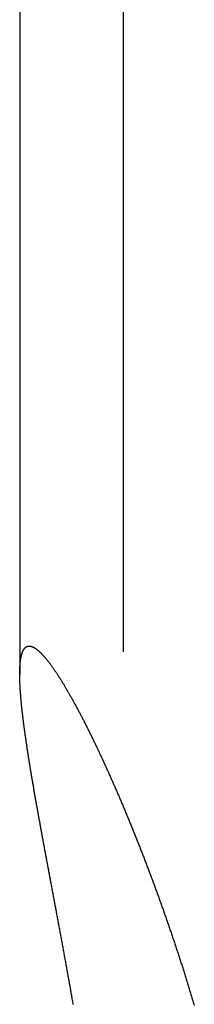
# Model space of a CAD drawing. Extents: x 668 to 3164, y 1007 to 2724.
# Tile 64 of 152: x 2067 to 2095, y 1936 to 2095. Entities that reach past the tile are written whole.
import ezdxf

# ---------------------------------------------------------------- set-up
doc = ezdxf.new("R2010")
doc.units = 0
doc.layers.add('KF_GRAVIS_12_LEFT', color=7, linetype='CONTINUOUS')

# ---------------------------------------------------------------- blocks, each defined once
blk = doc.blocks.new('KF_GRAVIS_12_LEFT')
at = {"layer": 'KF_GRAVIS_12_LEFT'}
for p, q in [((-170.65363, -9), (-170.65363, -253.51922)), ((-154.00539, -260.3206), (-154.00539, -9)), ((-170.65363, -253.51922), (-170.65363, -263.9138))]:
    blk.add_line(p, q, dxfattribs=at)
for points in [[(-162.057, -317.075, 0), (-162.088, -316.896, 0), (-162.119, -316.716, 0), (-162.151, -316.536, 0), (-162.182, -316.356, 0), (-162.213, -316.176, 0), (-162.245, -315.996, 0), (-162.276, -315.816, 0), (-162.308, -315.636, 0), (-162.34, -315.456, 0), (-162.371, -315.275, 0), (-162.403, -315.095, 0), (-162.435, -314.914, 0), (-162.467, -314.734, 0), (-162.499, -314.553, 0), (-162.531, -314.372, 0), (-162.563, -314.191, 0), (-162.595, -314.01, 0), (-162.627, -313.829, 0), (-162.659, -313.648, 0), (-162.691, -313.467, 0), (-162.723, -313.286, 0), (-162.756, -313.105, 0), (-162.788, -312.924, 0), (-162.82, -312.742, 0), (-162.853, -312.561, 0), (-162.885, -312.38, 0), (-162.918, -312.198, 0), (-162.95, -312.017, 0), (-162.983, -311.835, 0), (-163.016, -311.654, 0), (-163.048, -311.472, 0), (-163.081, -311.291, 0), (-163.114, -311.109, 0), (-163.146, -310.928, 0), (-163.179, -310.746, 0), (-163.212, -310.564, 0), (-163.245, -310.383, 0), (-163.278, -310.201, 0), (-163.311, -310.019, 0), (-163.344, -309.838, 0), (-163.377, -309.656, 0), (-163.41, -309.474, 0), (-163.443, -309.293, 0), (-163.476, -309.111, 0), (-163.509, -308.93, 0), (-163.542, -308.748, 0), (-163.575, -308.566, 0), (-163.608, -308.385, 0), (-163.642, -308.203, 0), (-163.675, -308.022, 0), (-163.708, -307.84, 0), (-163.741, -307.659, 0), (-163.775, -307.477, 0), (-163.808, -307.296, 0), (-163.841, -307.114, 0), (-163.875, -306.933, 0), (-163.908, -306.752, 0), (-163.941, -306.57, 0), (-163.975, -306.389, 0), (-164.008, -306.208, 0), (-164.041, -306.027, 0), (-164.075, -305.846, 0), (-164.108, -305.665, 0), (-164.142, -305.484, 0), (-164.175, -305.303, 0), (-164.208, -305.122, 0), (-164.242, -304.941, 0), (-164.275, -304.761, 0), (-164.309, -304.58, 0), (-164.342, -304.399, 0), (-164.376, -304.219, 0), (-164.409, -304.038, 0), (-164.442, -303.858, 0), (-164.476, -303.678, 0), (-164.509, -303.498, 0), (-164.543, -303.318, 0), (-164.576, -303.138, 0), (-164.61, -302.958, 0), (-164.643, -302.778, 0), (-164.677, -302.598, 0), (-164.71, -302.419, 0), (-164.743, -302.239, 0), (-164.777, -302.06, 0), (-164.81, -301.881, 0), (-164.843, -301.702, 0), (-164.877, -301.523, 0), (-164.91, -301.344, 0), (-164.944, -301.165, 0), (-164.977, -300.986, 0), (-165.01, -300.808, 0), (-165.043, -300.629, 0), (-165.077, -300.451, 0), (-165.11, -300.273, 0), (-165.143, -300.095, 0), (-165.176, -299.917, 0), (-165.21, -299.739, 0), (-165.243, -299.562, 0), (-165.276, -299.384, 0), (-165.309, -299.207, 0), (-165.342, -299.03, 0), (-165.375, -298.853, 0), (-165.408, -298.676, 0), (-165.441, -298.499, 0), (-165.474, -298.323, 0), (-165.507, -298.146, 0), (-165.54, -297.97, 0), (-165.573, -297.794, 0), (-165.606, -297.618, 0), (-165.639, -297.443, 0), (-165.672, -297.267, 0), (-165.704, -297.092, 0), (-165.737, -296.916, 0), (-165.77, -296.741, 0), (-165.802, -296.567, 0), (-165.835, -296.392, 0), (-165.868, -296.218, 0), (-165.9, -296.043, 0), (-165.933, -295.869, 0), (-165.965, -295.695, 0), (-165.997, -295.522, 0), (-166.03, -295.348, 0), (-166.062, -295.175, 0), (-166.094, -295.002, 0), (-166.127, -294.829, 0), (-166.159, -294.657, 0), (-166.191, -294.484, 0), (-166.223, -294.312, 0), (-166.255, -294.14, 0), (-166.287, -293.968, 0), (-166.319, -293.797, 0), (-166.351, -293.625, 0), (-166.383, -293.454, 0), (-166.414, -293.283, 0), (-166.446, -293.113, 0), (-166.478, -292.942, 0), (-166.509, -292.772, 0), (-166.541, -292.602, 0), (-166.572, -292.432, 0), (-166.604, -292.263, 0), (-166.635, -292.094, 0), (-166.666, -291.925, 0), (-166.697, -291.756, 0), (-166.729, -291.588, 0), (-166.76, -291.419, 0), (-166.791, -291.252, 0), (-166.822, -291.084, 0), (-166.852, -290.916, 0), (-166.883, -290.749, 0), (-166.914, -290.582, 0), (-166.945, -290.416, 0), (-166.975, -290.249, 0), (-167.006, -290.083, 0), (-167.036, -289.917, 0), (-167.067, -289.752, 0), (-167.097, -289.587, 0), (-167.127, -289.422, 0), (-167.157, -289.257, 0), (-167.187, -289.093, 0), (-167.217, -288.929, 0), (-167.247, -288.765, 0), (-167.277, -288.601, 0), (-167.307, -288.438, 0), (-167.336, -288.275, 0), (-167.366, -288.113, 0), (-167.395, -287.95, 0), (-167.425, -287.788, 0), (-167.454, -287.627, 0), (-167.483, -287.465, 0), (-167.512, -287.304, 0), (-167.541, -287.143, 0), (-167.57, -286.983, 0), (-167.599, -286.823, 0), (-167.628, -286.663, 0), (-167.657, -286.504, 0), (-167.685, -286.344, 0), (-167.714, -286.186, 0), (-167.742, -286.027, 0), (-167.77, -285.869, 0), (-167.799, -285.711, 0), (-167.827, -285.554, 0), (-167.855, -285.397, 0), (-167.883, -285.24, 0), (-167.91, -285.083, 0), (-167.938, -284.927, 0), (-167.966, -284.771, 0), (-167.993, -284.616, 0), (-168.021, -284.461, 0), (-168.048, -284.306, 0), (-168.075, -284.152, 0), (-168.102, -283.998, 0), (-168.129, -283.844, 0), (-168.156, -283.691, 0), (-168.183, -283.538, 0), (-168.209, -283.386, 0), (-168.236, -283.233, 0), (-168.262, -283.082, 0), (-168.289, -282.93, 0), (-168.315, -282.779, 0), (-168.341, -282.628, 0), (-168.367, -282.478, 0), (-168.393, -282.328, 0), (-168.418, -282.179, 0), (-168.444, -282.029, 0), (-168.47, -281.881, 0), (-168.495, -281.732, 0), (-168.52, -281.584, 0), (-168.545, -281.437, 0), (-168.57, -281.29, 0), (-168.595, -281.143, 0), (-168.62, -280.996, 0), (-168.645, -280.85, 0), (-168.669, -280.705, 0), (-168.694, -280.56, 0), (-168.718, -280.415, 0), (-168.742, -280.27, 0), (-168.766, -280.126, 0), (-168.79, -279.983, 0), (-168.814, -279.84, 0), (-168.838, -279.697, 0), (-168.861, -279.555, 0), (-168.884, -279.413, 0), (-168.908, -279.272, 0), (-168.931, -279.131, 0), (-168.954, -278.99, 0), (-168.977, -278.85, 0), (-169, -278.709, 0), (-169.022, -278.569, 0), (-169.045, -278.429, 0), (-169.068, -278.289, 0), (-169.09, -278.149, 0), (-169.113, -278.009, 0), (-169.135, -277.869, 0), (-169.157, -277.729, 0), (-169.179, -277.589, 0), (-169.202, -277.449, 0), (-169.224, -277.309, 0), (-169.246, -277.17, 0), (-169.267, -277.03, 0), (-169.289, -276.891, 0), (-169.311, -276.751, 0), (-169.332, -276.612, 0), (-169.354, -276.473, 0), (-169.375, -276.334, 0), (-169.397, -276.195, 0), (-169.418, -276.057, 0), (-169.439, -275.918, 0), (-169.46, -275.78, 0), (-169.481, -275.642, 0), (-169.501, -275.504, 0), (-169.522, -275.366, 0), (-169.542, -275.228, 0), (-169.563, -275.091, 0), (-169.583, -274.954, 0), (-169.603, -274.817, 0), (-169.623, -274.68, 0), (-169.643, -274.543, 0), (-169.663, -274.407, 0), (-169.682, -274.271, 0), (-169.702, -274.135, 0), (-169.721, -273.999, 0), (-169.74, -273.864, 0), (-169.759, -273.729, 0), (-169.778, -273.594, 0), (-169.797, -273.459, 0), (-169.816, -273.325, 0), (-169.834, -273.191, 0), (-169.852, -273.057, 0), (-169.871, -272.924, 0), (-169.889, -272.79, 0), (-169.907, -272.658, 0), (-169.924, -272.525, 0), (-169.942, -272.393, 0), (-169.959, -272.261, 0), (-169.976, -272.13, 0), (-169.993, -271.998, 0), (-170.01, -271.868, 0), (-170.027, -271.737, 0), (-170.043, -271.607, 0), (-170.06, -271.477, 0), (-170.076, -271.348, 0), (-170.092, -271.219, 0), (-170.108, -271.09, 0), (-170.123, -270.962, 0), (-170.139, -270.835, 0), (-170.154, -270.707, 0), (-170.169, -270.58, 0), (-170.184, -270.454, 0), (-170.199, -270.328, 0), (-170.213, -270.202, 0), (-170.227, -270.077, 0), (-170.241, -269.952, 0), (-170.255, -269.828, 0), (-170.269, -269.704, 0), (-170.282, -269.581, 0), (-170.296, -269.458, 0), (-170.309, -269.335, 0), (-170.322, -269.213, 0), (-170.334, -269.092, 0), (-170.347, -268.971, 0), (-170.359, -268.85, 0), (-170.371, -268.73, 0), (-170.382, -268.611, 0), (-170.394, -268.492, 0), (-170.405, -268.374, 0), (-170.416, -268.256, 0), (-170.427, -268.138, 0), (-170.438, -268.022, 0), (-170.448, -267.905, 0), (-170.458, -267.79, 0), (-170.468, -267.675, 0), (-170.478, -267.56, 0), (-170.487, -267.446, 0), (-170.497, -267.333, 0), (-170.506, -267.22, 0), (-170.514, -267.107, 0), (-170.523, -266.996, 0), (-170.531, -266.885, 0), (-170.539, -266.774, 0), (-170.547, -266.664, 0), (-170.554, -266.555, 0), (-170.561, -266.447, 0), (-170.568, -266.339, 0), (-170.575, -266.231, 0), (-170.582, -266.125, 0), (-170.588, -266.019, 0), (-170.594, -265.913, 0), (-170.599, -265.808, 0), (-170.605, -265.704, 0), (-170.61, -265.601, 0), (-170.615, -265.498, 0), (-170.619, -265.396, 0), (-170.623, -265.295, 0), (-170.627, -265.194, 0), (-170.631, -265.094, 0), (-170.635, -264.995, 0), (-170.638, -264.897, 0), (-170.641, -264.799, 0), (-170.643, -264.702, 0), (-170.645, -264.605, 0), (-170.647, -264.51, 0), (-170.649, -264.415, 0), (-170.651, -264.321, 0), (-170.652, -264.227, 0), (-170.653, -264.135, 0), (-170.653, -264.043, 0), (-170.653, -263.951, 0), (-170.653, -263.861, 0), (-170.653, -263.771, 0), (-170.652, -263.682, 0), (-170.651, -263.594, 0), (-170.65, -263.507, 0), (-170.649, -263.42, 0), (-170.647, -263.335, 0), (-170.645, -263.25, 0), (-170.642, -263.166, 0), (-170.639, -263.082, 0), (-170.636, -263, 0), (-170.633, -262.918, 0), (-170.629, -262.837, 0), (-170.625, -262.757, 0), (-170.621, -262.678, 0), (-170.616, -262.599, 0), (-170.611, -262.522, 0), (-170.606, -262.445, 0), (-170.6, -262.369, 0), (-170.594, -262.294, 0), (-170.588, -262.22, 0), (-170.581, -262.146, 0), (-170.574, -262.074, 0), (-170.567, -262.002, 0), (-170.56, -261.931, 0), (-170.552, -261.861, 0), (-170.543, -261.792, 0), (-170.535, -261.724, 0), (-170.526, -261.657, 0), (-170.517, -261.591, 0), (-170.507, -261.525, 0), (-170.497, -261.461, 0), (-170.487, -261.397, 0), (-170.476, -261.335, 0), (-170.465, -261.273, 0), (-170.454, -261.212, 0), (-170.443, -261.152, 0), (-170.431, -261.093, 0), (-170.418, -261.035, 0), (-170.406, -260.978, 0), (-170.393, -260.922, 0), (-170.379, -260.867, 0), (-170.366, -260.812, 0), (-170.352, -260.759, 0), (-170.337, -260.707, 0), (-170.322, -260.656, 0), (-170.307, -260.605, 0), (-170.292, -260.556, 0), (-170.276, -260.507, 0), (-170.26, -260.46, 0), (-170.243, -260.413, 0), (-170.227, -260.368, 0), (-170.209, -260.323, 0), (-170.192, -260.28, 0), (-170.174, -260.237, 0), (-170.156, -260.196, 0), (-170.137, -260.155, 0), (-170.118, -260.116, 0), (-170.099, -260.077, 0), (-170.079, -260.039, 0), (-170.059, -260.003, 0), (-170.038, -259.967, 0), (-170.018, -259.933, 0), (-169.997, -259.899, 0), (-169.975, -259.866, 0), (-169.953, -259.835, 0), (-169.931, -259.804, 0), (-169.909, -259.775, 0), (-169.886, -259.746, 0), (-169.863, -259.719, 0), (-169.839, -259.692, 0), (-169.815, -259.667, 0), (-169.791, -259.642, 0), (-169.766, -259.619, 0), (-169.741, -259.596, 0), (-169.716, -259.575, 0), (-169.69, -259.554, 0), (-169.664, -259.535, 0), (-169.638, -259.517, 0), (-169.611, -259.499, 0), (-169.584, -259.483, 0), (-169.556, -259.468, 0), (-169.528, -259.454, 0), (-169.5, -259.44, 0), (-169.472, -259.428, 0), (-169.443, -259.417, 0), (-169.414, -259.407, 0), (-169.384, -259.398, 0), (-169.354, -259.39, 0), (-169.324, -259.383, 0), (-169.293, -259.378, 0), (-169.262, -259.373, 0), (-169.231, -259.369, 0), (-169.199, -259.366, 0), (-169.167, -259.365, 0), (-169.134, -259.364, 0)], [(-169.134, -259.364, 0), (-169.102, -259.365, 0), (-169.07, -259.366, 0), (-169.037, -259.369, 0), (-169.004, -259.372, 0), (-168.97, -259.377, 0), (-168.937, -259.383, 0), (-168.903, -259.389, 0), (-168.868, -259.397, 0), (-168.833, -259.405, 0), (-168.798, -259.415, 0), (-168.763, -259.426, 0), (-168.727, -259.437, 0), (-168.691, -259.45, 0), (-168.655, -259.464, 0), (-168.618, -259.478, 0), (-168.581, -259.494, 0), (-168.544, -259.51, 0), (-168.506, -259.528, 0), (-168.468, -259.547, 0), (-168.43, -259.566, 0), (-168.391, -259.587, 0), (-168.352, -259.608, 0), (-168.313, -259.631, 0), (-168.273, -259.654, 0), (-168.234, -259.679, 0), (-168.193, -259.704, 0), (-168.153, -259.731, 0), (-168.112, -259.758, 0), (-168.071, -259.787, 0), (-168.03, -259.816, 0), (-167.988, -259.846, 0), (-167.946, -259.878, 0), (-167.904, -259.91, 0), (-167.861, -259.943, 0), (-167.819, -259.977, 0), (-167.776, -260.012, 0), (-167.732, -260.049, 0), (-167.688, -260.086, 0), (-167.644, -260.124, 0), (-167.6, -260.163, 0), (-167.556, -260.202, 0), (-167.511, -260.243, 0), (-167.466, -260.285, 0), (-167.42, -260.328, 0), (-167.375, -260.372, 0), (-167.329, -260.416, 0), (-167.282, -260.462, 0), (-167.236, -260.508, 0), (-167.189, -260.556, 0), (-167.142, -260.604, 0), (-167.095, -260.653, 0), (-167.047, -260.704, 0), (-166.999, -260.755, 0), (-166.951, -260.807, 0), (-166.903, -260.86, 0), (-166.854, -260.914, 0), (-166.805, -260.969, 0), (-166.756, -261.024, 0), (-166.706, -261.081, 0), (-166.657, -261.139, 0), (-166.607, -261.197, 0), (-166.556, -261.257, 0), (-166.506, -261.317, 0), (-166.455, -261.378, 0), (-166.404, -261.44, 0), (-166.353, -261.503, 0), (-166.302, -261.567, 0), (-166.25, -261.631, 0), (-166.198, -261.697, 0), (-166.146, -261.763, 0), (-166.094, -261.83, 0), (-166.041, -261.898, 0), (-165.988, -261.967, 0), (-165.935, -262.037, 0), (-165.882, -262.108, 0), (-165.828, -262.179, 0), (-165.774, -262.251, 0), (-165.72, -262.324, 0), (-165.666, -262.398, 0), (-165.612, -262.473, 0), (-165.557, -262.548, 0), (-165.502, -262.625, 0), (-165.447, -262.702, 0), (-165.392, -262.78, 0), (-165.337, -262.858, 0), (-165.281, -262.938, 0), (-165.225, -263.018, 0), (-165.169, -263.099, 0), (-165.113, -263.181, 0), (-165.057, -263.263, 0), (-165, -263.347, 0), (-164.943, -263.431, 0), (-164.886, -263.516, 0), (-164.829, -263.601, 0), (-164.772, -263.688, 0), (-164.714, -263.775, 0), (-164.656, -263.863, 0), (-164.599, -263.951, 0), (-164.541, -264.041, 0), (-164.482, -264.131, 0), (-164.424, -264.221, 0), (-164.365, -264.313, 0), (-164.307, -264.405, 0), (-164.248, -264.498, 0), (-164.189, -264.592, 0), (-164.13, -264.686, 0), (-164.07, -264.781, 0), (-164.011, -264.876, 0), (-163.951, -264.973, 0), (-163.891, -265.07, 0), (-163.831, -265.168, 0), (-163.771, -265.266, 0), (-163.711, -265.365, 0), (-163.65, -265.465, 0), (-163.59, -265.565, 0), (-163.529, -265.666, 0), (-163.468, -265.768, 0), (-163.407, -265.87, 0), (-163.346, -265.973, 0), (-163.285, -266.077, 0), (-163.224, -266.181, 0), (-163.162, -266.286, 0), (-163.101, -266.391, 0), (-163.039, -266.497, 0), (-162.977, -266.604, 0), (-162.915, -266.711, 0), (-162.853, -266.819, 0), (-162.791, -266.928, 0), (-162.729, -267.037, 0), (-162.666, -267.146, 0), (-162.604, -267.256, 0), (-162.541, -267.367, 0), (-162.479, -267.478, 0), (-162.416, -267.59, 0), (-162.353, -267.702, 0), (-162.29, -267.815, 0), (-162.227, -267.929, 0), (-162.164, -268.043, 0), (-162.1, -268.157, 0), (-162.037, -268.272, 0), (-161.974, -268.388, 0), (-161.91, -268.504, 0), (-161.847, -268.621, 0), (-161.783, -268.738, 0), (-161.719, -268.855, 0), (-161.655, -268.973, 0), (-161.592, -269.092, 0), (-161.528, -269.211, 0), (-161.464, -269.33, 0), (-161.4, -269.45, 0), (-161.336, -269.57, 0), (-161.271, -269.691, 0), (-161.207, -269.812, 0), (-161.143, -269.934, 0), (-161.079, -270.056, 0), (-161.014, -270.179, 0), (-160.95, -270.302, 0), (-160.885, -270.425, 0), (-160.821, -270.549, 0), (-160.756, -270.673, 0), (-160.692, -270.798, 0), (-160.627, -270.923, 0), (-160.563, -271.048, 0), (-160.498, -271.174, 0), (-160.433, -271.3, 0), (-160.369, -271.427, 0), (-160.304, -271.554, 0), (-160.239, -271.681, 0), (-160.175, -271.809, 0), (-160.11, -271.937, 0), (-160.045, -272.065, 0), (-159.98, -272.194, 0), (-159.915, -272.323, 0), (-159.851, -272.452, 0), (-159.786, -272.582, 0), (-159.721, -272.711, 0), (-159.656, -272.842, 0), (-159.591, -272.972, 0), (-159.527, -273.103, 0), (-159.462, -273.234, 0), (-159.397, -273.366, 0), (-159.332, -273.497, 0), (-159.268, -273.629, 0), (-159.203, -273.761, 0), (-159.138, -273.894, 0), (-159.074, -274.027, 0), (-159.009, -274.159, 0), (-158.944, -274.293, 0), (-158.88, -274.426, 0), (-158.815, -274.56, 0), (-158.751, -274.693, 0), (-158.686, -274.828, 0), (-158.622, -274.962, 0), (-158.557, -275.096, 0), (-158.493, -275.231, 0), (-158.429, -275.366, 0), (-158.364, -275.501, 0), (-158.3, -275.636, 0), (-158.236, -275.771, 0), (-158.172, -275.907, 0), (-158.108, -276.042, 0), (-158.044, -276.178, 0), (-157.98, -276.314, 0), (-157.916, -276.45, 0), (-157.852, -276.586, 0), (-157.789, -276.723, 0), (-157.725, -276.859, 0), (-157.661, -276.996, 0), (-157.598, -277.132, 0), (-157.534, -277.269, 0), (-157.471, -277.406, 0), (-157.408, -277.543, 0), (-157.345, -277.68, 0), (-157.282, -277.817, 0), (-157.219, -277.954, 0), (-157.156, -278.091, 0), (-157.093, -278.228, 0), (-157.03, -278.366, 0), (-156.968, -278.503, 0), (-156.905, -278.64, 0), (-156.843, -278.778, 0), (-156.78, -278.915, 0), (-156.718, -279.053, 0), (-156.656, -279.191, 0), (-156.593, -279.329, 0), (-156.531, -279.468, 0), (-156.468, -279.607, 0), (-156.406, -279.746, 0), (-156.343, -279.886, 0), (-156.28, -280.026, 0), (-156.218, -280.167, 0), (-156.155, -280.308, 0), (-156.092, -280.45, 0), (-156.029, -280.592, 0), (-155.966, -280.734, 0), (-155.903, -280.877, 0), (-155.839, -281.02, 0), (-155.776, -281.163, 0), (-155.713, -281.307, 0), (-155.65, -281.451, 0), (-155.586, -281.596, 0), (-155.523, -281.741, 0), (-155.459, -281.886, 0), (-155.396, -282.032, 0), (-155.332, -282.178, 0), (-155.268, -282.325, 0), (-155.205, -282.471, 0), (-155.141, -282.619, 0), (-155.077, -282.766, 0), (-155.013, -282.914, 0), (-154.949, -283.062, 0), (-154.885, -283.211, 0), (-154.821, -283.36, 0), (-154.757, -283.51, 0), (-154.693, -283.659, 0), (-154.629, -283.809, 0), (-154.565, -283.96, 0), (-154.501, -284.111, 0), (-154.437, -284.262, 0), (-154.372, -284.413, 0), (-154.308, -284.565, 0), (-154.244, -284.717, 0), (-154.179, -284.869, 0), (-154.115, -285.022, 0), (-154.051, -285.175, 0), (-153.986, -285.329, 0), (-153.922, -285.483, 0), (-153.857, -285.637, 0), (-153.793, -285.791, 0), (-153.728, -285.946, 0), (-153.663, -286.101, 0), (-153.599, -286.256, 0), (-153.534, -286.412, 0), (-153.47, -286.568, 0), (-153.405, -286.724, 0), (-153.34, -286.881, 0), (-153.276, -287.038, 0), (-153.211, -287.195, 0), (-153.146, -287.353, 0), (-153.081, -287.511, 0), (-153.017, -287.669, 0), (-152.952, -287.827, 0), (-152.887, -287.986, 0), (-152.822, -288.145, 0), (-152.758, -288.304, 0), (-152.693, -288.464, 0), (-152.628, -288.624, 0), (-152.563, -288.784, 0), (-152.498, -288.945, 0), (-152.433, -289.105, 0), (-152.369, -289.267, 0), (-152.304, -289.428, 0), (-152.239, -289.589, 0), (-152.174, -289.751, 0), (-152.109, -289.913, 0), (-152.044, -290.076, 0), (-151.98, -290.239, 0), (-151.915, -290.401, 0), (-151.85, -290.565, 0), (-151.785, -290.728, 0), (-151.72, -290.892, 0), (-151.656, -291.056, 0), (-151.591, -291.22, 0), (-151.526, -291.384, 0), (-151.461, -291.549, 0), (-151.397, -291.714, 0), (-151.332, -291.879, 0), (-151.267, -292.045, 0), (-151.203, -292.21, 0), (-151.138, -292.376, 0), (-151.073, -292.543, 0), (-151.009, -292.709, 0), (-150.944, -292.876, 0), (-150.88, -293.042, 0), (-150.815, -293.209, 0), (-150.75, -293.377, 0), (-150.686, -293.544, 0), (-150.621, -293.712, 0), (-150.557, -293.88, 0), (-150.493, -294.048, 0), (-150.428, -294.216, 0), (-150.364, -294.385, 0), (-150.299, -294.554, 0), (-150.235, -294.723, 0), (-150.171, -294.892, 0), (-150.107, -295.061, 0), (-150.043, -295.231, 0), (-149.978, -295.401, 0), (-149.914, -295.571, 0), (-149.85, -295.741, 0), (-149.786, -295.911, 0), (-149.722, -296.082, 0), (-149.658, -296.252, 0), (-149.594, -296.423, 0), (-149.53, -296.594, 0), (-149.467, -296.766, 0), (-149.403, -296.937, 0), (-149.339, -297.109, 0), (-149.275, -297.281, 0), (-149.212, -297.452, 0), (-149.148, -297.625, 0), (-149.085, -297.797, 0), (-149.021, -297.969, 0), (-148.958, -298.142, 0), (-148.894, -298.315, 0), (-148.831, -298.488, 0), (-148.768, -298.661, 0), (-148.705, -298.834, 0), (-148.641, -299.007, 0), (-148.578, -299.181, 0), (-148.515, -299.354, 0), (-148.452, -299.528, 0), (-148.39, -299.702, 0), (-148.327, -299.876, 0), (-148.264, -300.05, 0), (-148.201, -300.225, 0), (-148.139, -300.399, 0), (-148.076, -300.574, 0), (-148.014, -300.749, 0), (-147.951, -300.923, 0), (-147.889, -301.098, 0), (-147.827, -301.273, 0), (-147.764, -301.449, 0), (-147.702, -301.624, 0), (-147.64, -301.799, 0), (-147.578, -301.975, 0), (-147.516, -302.151, 0), (-147.454, -302.326, 0), (-147.393, -302.502, 0), (-147.331, -302.678, 0), (-147.269, -302.854, 0), (-147.208, -303.03, 0), (-147.147, -303.207, 0), (-147.085, -303.383, 0), (-147.024, -303.559, 0), (-146.963, -303.736, 0), (-146.902, -303.912, 0), (-146.841, -304.089, 0), (-146.78, -304.266, 0), (-146.719, -304.443, 0), (-146.658, -304.62, 0), (-146.597, -304.797, 0), (-146.537, -304.974, 0), (-146.476, -305.151, 0), (-146.416, -305.328, 0), (-146.356, -305.505, 0), (-146.296, -305.682, 0), (-146.236, -305.86, 0), (-146.176, -306.037, 0), (-146.116, -306.214, 0), (-146.056, -306.392, 0), (-145.996, -306.569, 0), (-145.937, -306.747, 0), (-145.877, -306.925, 0), (-145.818, -307.102, 0), (-145.758, -307.28, 0), (-145.699, -307.458, 0), (-145.64, -307.635, 0), (-145.581, -307.813, 0), (-145.522, -307.991, 0), (-145.464, -308.169, 0), (-145.405, -308.347, 0), (-145.346, -308.525, 0), (-145.288, -308.702, 0), (-145.23, -308.88, 0), (-145.171, -309.058, 0), (-145.113, -309.236, 0), (-145.055, -309.414, 0), (-144.997, -309.592, 0), (-144.94, -309.77, 0), (-144.882, -309.948, 0), (-144.825, -310.126, 0), (-144.767, -310.304, 0), (-144.71, -310.482, 0), (-144.653, -310.66, 0), (-144.596, -310.838, 0), (-144.539, -311.016, 0), (-144.482, -311.193, 0), (-144.425, -311.371, 0), (-144.369, -311.549, 0), (-144.312, -311.727, 0), (-144.256, -311.905, 0), (-144.2, -312.083, 0), (-144.144, -312.26, 0), (-144.088, -312.438, 0), (-144.032, -312.616, 0), (-143.977, -312.793, 0), (-143.921, -312.971, 0), (-143.866, -313.148, 0), (-143.81, -313.326, 0), (-143.755, -313.503, 0), (-143.7, -313.681, 0), (-143.645, -313.858, 0), (-143.591, -314.035, 0), (-143.536, -314.212, 0), (-143.482, -314.39, 0), (-143.427, -314.567, 0), (-143.373, -314.744, 0), (-143.319, -314.921, 0), (-143.265, -315.097, 0), (-143.212, -315.274, 0), (-143.158, -315.451, 0), (-143.104, -315.628, 0), (-143.051, -315.804, 0), (-142.998, -315.981, 0), (-142.945, -316.157, 0), (-142.892, -316.333, 0), (-142.839, -316.509, 0), (-142.787, -316.686, 0), (-142.734, -316.862, 0), (-142.682, -317.037, 0), (-142.63, -317.213, 0)]]:
    blk.add_polyline3d(points, dxfattribs=at)

msp = doc.modelspace()

# ---------------------------------------------------------------- block references
at = {"layer": 'KF_GRAVIS_12_LEFT'}
msp.add_blockref('KF_GRAVIS_12_LEFT', (2237.69, 2253.1), dxfattribs=at)

doc.saveas('drawing.dxf')
